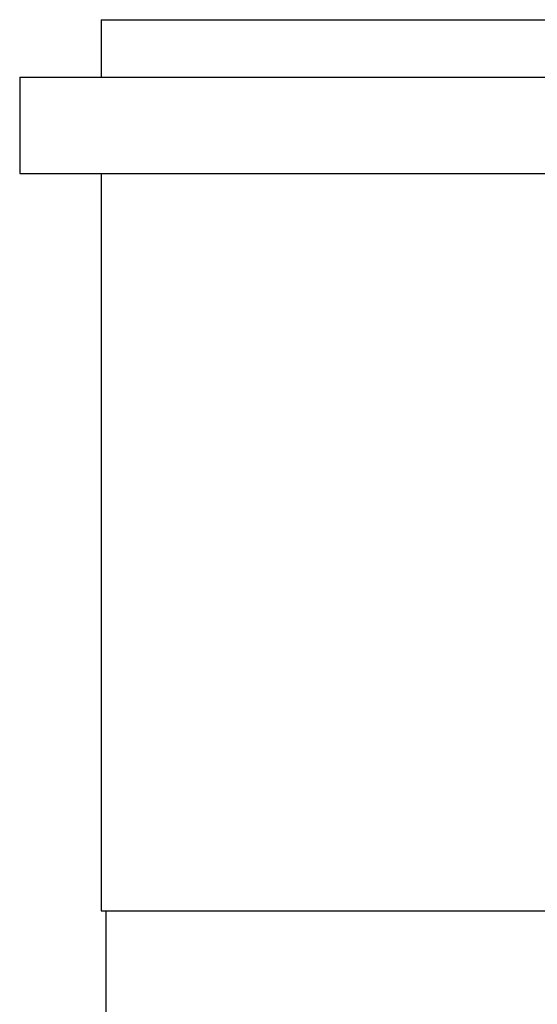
# Model space of a CAD drawing. Extents: x -4.3 to 4.3, y 0 to 15.
# Tile 2 of 13: x -4.3 to -2.1, y 10.7 to 14.9. Entities that reach past the tile are written whole.
import ezdxf

# ---------------------------------------------------------------- set-up
doc = ezdxf.new("R2010")
doc.units = 0
doc.header["$MEASUREMENT"] = 0
doc.layers.get('0').update_dxf_attribs({"linetype": 'CONTINUOUS'})

msp = doc.modelspace()

# ---------------------------------------------------------------- linework, layer by layer
for p, q in [((-3.955, 14.9425), (3.955, 14.9425)), ((-3.955, 14.9425), (-3.955, 14.6925)), ((-4.31, 14.6925), (4.31, 14.6925)), ((-4.31, 14.6925), (-4.31, 14.2725)), ((-4.31, 14.2725), (4.31, 14.2725)), ((-3.955, 14.2725), (-3.955, 11.0625)), ((-3.955, 11.0625), (3.955, 11.0625)), ((-3.935, 11.0625), (-3.935, 10.5625))]:
    msp.add_line(p, q)

doc.saveas('drawing.dxf')
